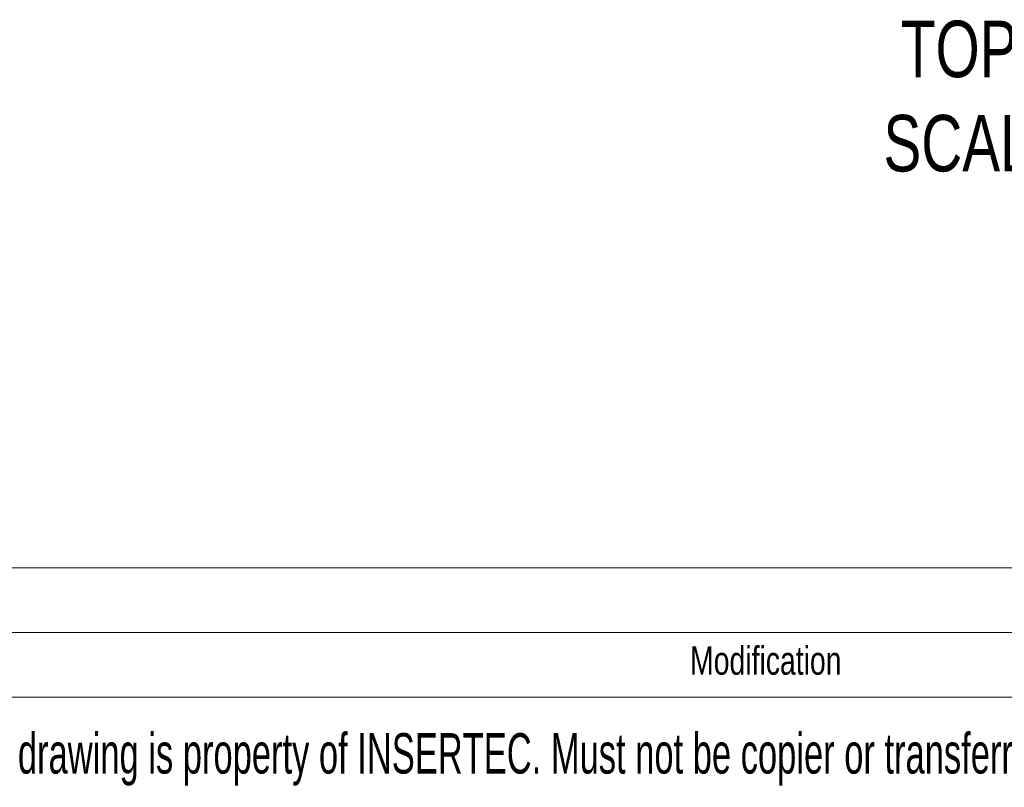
# Model space of a CAD drawing. Header units: millimetres. Extents: x 195 to 7681, y 65 to 5395.
# Tile 69 of 80: x 5635 to 6427, y 993 to 1611. Entities that reach past the tile are written whole.
import ezdxf

# ---------------------------------------------------------------- set-up
doc = ezdxf.new("R2010")
doc.units = ezdxf.units.MM
doc.layers.add('COTAS', color=1, linetype='Continuous')
doc.layers.add('SLD-0', color=179, linetype='Continuous')
doc.styles.add('SLDTEXTSTYLE2', font='TXT', dxfattribs={"width": 0.638186})
doc.styles.add('SLDTEXTSTYLE3', font='TXT', dxfattribs={"width": 0.75})

msp = doc.modelspace()

# ---------------------------------------------------------------- linework, layer by layer
at = {"color": 7, "linetype": 'Continuous', "lineweight": 18, "ltscale": 13}
for p, q in [((5252, 1170), (7592, 1170)), ((5252, 1118), (7592, 1118)), ((5252, 1066), (7592, 1066))]:
    msp.add_line(p, q, dxfattribs=at)

# ---------------------------------------------------------------- texts
at = {"color": 7, "linetype": 'Continuous', "lineweight": 0, "ltscale": 13, "insert": (6234.79, 1106.77), "char_height": 22.75, "attachment_point": 2, "style": 'SLDTEXTSTYLE3'}
msp.add_mtext('Modification', dxfattribs=at)
at = {"layer": 'COTAS', "ltscale": 13, "insert": (6454.94, 1610.34), "char_height": 45.5, "attachment_point": 2, "style": 'SLDTEXTSTYLE3'}
msp.add_mtext('TOP VIEW^JSCALE 1:20', dxfattribs=at)
at = {"layer": 'SLD-0', "color": 7, "ltscale": 13, "insert": (6359.56, 1036.98), "char_height": 32.5, "attachment_point": 2, "style": 'SLDTEXTSTYLE2'}
msp.add_mtext('This drawing is property of INSERTEC. Must not be copier or transferred to third parties in any way without written authorization.', dxfattribs=at)

doc.saveas('drawing.dxf')
